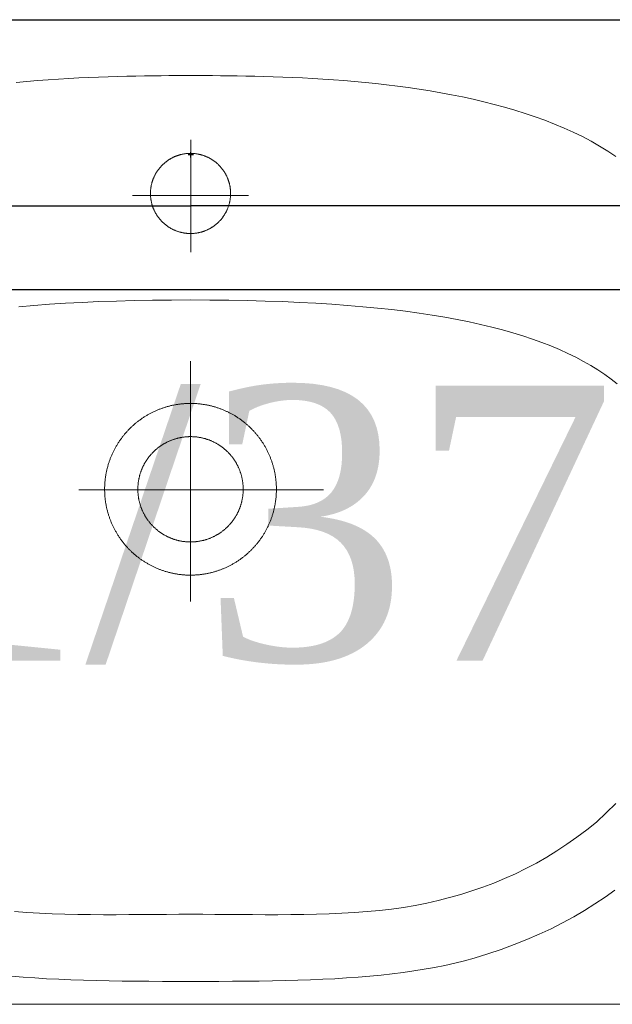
# Model space of a CAD drawing. Header units: centimetres. Extents: x 88729 to 133553, y -16225 to 14174.
# Tile 216 of 231: x 94018 to 94044, y -9079 to -9036. Entities that reach past the tile are written whole.
import ezdxf
from ezdxf.enums import TextEntityAlignment as Align

# ---------------------------------------------------------------- set-up
doc = ezdxf.new("R2010")
doc.units = ezdxf.units.CM
doc.layers.add('A-ARMATURA', color=252, linetype='Continuous', lineweight=5)
doc.layers.add('E_Istn_pozostaje', color=132, linetype='Continuous', lineweight=25)
for name, color, linetype in [('A-SCIANY', 252, 'Continuous'), ('A-SUFITY', 252, 'Continuous'), ('E_opisy siły', 5, 'Continuous'), ('E_PODKLAD', 7, 'Continuous'), ('E_siła', 5, 'Continuous'), ('R-MET-IWE', 252, 'Continuous')]:
    doc.layers.add(name, color=color, linetype=linetype)
doc.styles.add('old', font='BOOKOS.TTF')
doc.styles.get("Standard").update_dxf_attribs({"font": 'txt.shx'})

# ---------------------------------------------------------------- blocks, each defined once
blk = doc.blocks.new('RLX_F50_18W')
at = {"ltscale": 0.1}
for p, q in [((-5.9, -31.5), (-5.9, 31.5)), ((5.9, 31.5), (5.9, -31.5)), ((-2.224, 27.739), (-2.224, 0)), ((-2.224, -27.739), (-2.224, 0)), ((-0.118, 0), (0, 0)), ((0, -0.118), (0, 0.118)), ((0, 0), (0.118, 0))]:
    blk.add_line(p, q, dxfattribs=at)
at = {"ltscale": 0.1, "flags": 9}
blk.add_attdef('RLXLUM', (0, 0), '', height=0.1, dxfattribs=at)
blk = doc.blocks.new('E_opis siły')
at = {"layer": 'E_siła', "linetype": 'Continuous', "ltscale": 0.5, "style": 'old', "flags": 4}
blk.add_attdef('OBWÓD', (0, 0), '', height=12, dxfattribs=at)
blk = doc.blocks.new('A$C3A7D2EB8')
at = {"layer": 'A-ARMATURA'}
for p, q in [((1.75, 12.947), (1.75, 12.947)), ((2.3, 0.027), (2.3, 0.027)), ((3.75, 0.027), (3.75, 0.027))]:
    blk.add_line(p, q, dxfattribs=at)
for points in [[(-22.131, 20.535), (-0.008, 20.535), (22.115, 20.535)], [(7.811, -21.235), (7.31, -21.277), (6.8, -21.313), (6.282, -21.345), (5.754, -21.372), (5.219, -21.394), (4.674, -21.413), (4.12, -21.428), (3.558, -21.44), (2.986, -21.449), (2.406, -21.456), (1.816, -21.46), (1.217, -21.463), (0.609, -21.465), (-0.008, -21.465), (-0.008, -21.465), (-0.625, -21.465), (-1.233, -21.463), (-1.832, -21.46), (-2.421, -21.456), (-3.002, -21.449), (-3.573, -21.44), (-4.136, -21.428), (-4.689, -21.413), (-5.234, -21.394), (-5.77, -21.372), (-6.297, -21.345), (-6.816, -21.313), (-7.325, -21.277), (-7.827, -21.235), (-8.319, -21.188), (-8.804, -21.134), (-9.279, -21.075), (-9.747, -21.008), (-10.206, -20.934), (-10.657, -20.853), (-11.099, -20.764), (-11.534, -20.667), (-11.96, -20.561), (-12.379, -20.446), (-12.379, -20.446), (-12.982, -20.264), (-13.568, -20.068), (-14.137, -19.859), (-14.689, -19.639), (-15.225, -19.406), (-15.744, -19.162), (-16.246, -18.907), (-16.733, -18.641), (-17.203, -18.365), (-17.658, -18.08), (-18.097, -17.784), (-18.521, -17.48)], [(7.606, 17.795), (7.14, 17.839), (6.678, 17.878), (6.22, 17.913), (5.767, 17.944), (5.319, 17.971), (4.878, 17.994), (4.443, 18.015), (4.016, 18.032), (3.597, 18.047), (3.187, 18.059), (2.786, 18.068), (2.395, 18.076), (2.015, 18.082), (1.646, 18.086), (1.289, 18.089), (0.944, 18.091), (0.613, 18.092), (0.295, 18.093), (-0.008, 18.093), (-0.008, 18.093), (-0.311, 18.093), (-0.628, 18.092), (-0.96, 18.091), (-1.304, 18.089), (-1.661, 18.086), (-2.03, 18.082), (-2.411, 18.076), (-2.802, 18.068), (-3.203, 18.059), (-3.613, 18.047), (-4.032, 18.032), (-4.459, 18.015), (-4.894, 17.994), (-5.335, 17.971), (-5.783, 17.944), (-6.236, 17.913), (-6.694, 17.878), (-7.156, 17.839), (-7.622, 17.795), (-8.09, 17.747), (-8.562, 17.694), (-9.034, 17.636), (-9.508, 17.572), (-9.983, 17.503), (-10.457, 17.427), (-10.93, 17.346), (-11.402, 17.258), (-11.871, 17.164), (-12.338, 17.063), (-12.802, 16.954), (-13.261, 16.838), (-13.716, 16.715), (-14.165, 16.584), (-14.608, 16.445), (-15.045, 16.297), (-15.475, 16.141), (-15.896, 15.976), (-16.31, 15.802), (-16.714, 15.619), (-17.108, 15.427), (-17.491, 15.224), (-17.864, 15.012), (-18.225, 14.789), (-18.574, 14.556)], [(-18.576, -13.689), (-17.721, -14.505), (-17.299, -14.846), (-16.87, -15.17), (-16.436, -15.476), (-15.997, -15.766), (-15.551, -16.039), (-15.101, -16.295), (-14.644, -16.536), (-14.183, -16.762), (-13.716, -16.972), (-13.244, -17.168), (-12.767, -17.348), (-12.285, -17.515), (-11.799, -17.668), (-11.307, -17.807), (-10.811, -17.932), (-10.311, -18.045), (-9.806, -18.145), (-9.297, -18.233), (-8.776, -18.303), (-8.246, -18.362), (-7.708, -18.412), (-7.163, -18.452), (-6.612, -18.484), (-6.058, -18.508), (-5.5, -18.526), (-4.94, -18.539), (-4.379, -18.546), (-3.819, -18.55), (-3.26, -18.55), (-2.704, -18.548), (-2.152, -18.545), (-1.605, -18.541), (-1.065, -18.538), (-0.532, -18.535), (-0.008, -18.535), (0.516, -18.535), (1.049, -18.538), (1.589, -18.541), (2.136, -18.545), (2.688, -18.548), (3.244, -18.55), (3.803, -18.55), (4.363, -18.546), (4.924, -18.539), (5.484, -18.526), (6.042, -18.508), (6.597, -18.484), (7.147, -18.452), (7.692, -18.412)], [(-0.008, 10.387), (-0.008, 15.291)], [(-2.53, 12.856), (2.53, 12.856)], [(-0.008, 8.296), (-0.85, 8.293), (-1.672, 8.284), (-2.472, 8.269), (-3.252, 8.249), (-4.012, 8.223), (-4.752, 8.19), (-5.472, 8.152), (-6.173, 8.108), (-6.854, 8.058), (-7.517, 8.002), (-8.16, 7.941), (-8.785, 7.873), (-9.392, 7.799), (-9.981, 7.719), (-10.552, 7.633), (-11.106, 7.541), (-11.642, 7.443), (-12.162, 7.339), (-12.665, 7.229), (-13.151, 7.113), (-13.621, 6.991), (-14.075, 6.862), (-14.513, 6.728), (-14.935, 6.587), (-15.343, 6.44), (-15.735, 6.287), (-16.113, 6.128), (-16.476, 5.962), (-16.825, 5.79), (-17.16, 5.613), (-17.481, 5.428), (-17.789, 5.238), (-18.084, 5.041), (-18.365, 4.838), (-18.634, 4.629)], [(7.501, 8.002), (6.839, 8.058), (6.157, 8.108), (5.457, 8.152), (4.736, 8.19), (3.997, 8.223), (3.237, 8.249), (2.457, 8.269), (1.656, 8.284), (0.835, 8.293), (-0.008, 8.296)], [(0, -4.88), (0, 5.618)], [(4.88, 0), (-5.799, 0)]]:
    blk.add_lwpolyline(points, dxfattribs=at)
for points in [[(1.75, 12.945), (1.75, 12.968), (1.749, 12.991), (1.748, 13.014), (1.747, 13.037), (1.746, 13.059), (1.745, 13.082), (1.743, 13.105), (1.74, 13.128), (1.738, 13.151), (1.735, 13.173), (1.732, 13.196), (1.729, 13.219), (1.725, 13.241), (1.721, 13.264), (1.717, 13.286), (1.712, 13.309), (1.707, 13.331), (1.702, 13.354), (1.696, 13.376), (1.691, 13.398), (1.685, 13.42), (1.678, 13.442), (1.672, 13.464), (1.665, 13.486), (1.658, 13.508), (1.65, 13.529), (1.642, 13.551), (1.634, 13.572), (1.626, 13.594), (1.617, 13.615), (1.608, 13.636), (1.599, 13.657), (1.59, 13.678), (1.58, 13.699), (1.57, 13.719), (1.56, 13.74), (1.549, 13.76), (1.539, 13.78), (1.528, 13.8), (1.516, 13.82), (1.505, 13.84), (1.493, 13.86), (1.481, 13.879), (1.469, 13.898), (1.456, 13.917), (1.443, 13.936), (1.43, 13.955), (1.417, 13.974), (1.403, 13.992), (1.389, 14.011), (1.375, 14.029), (1.361, 14.047), (1.347, 14.064), (1.332, 14.082), (1.317, 14.099), (1.302, 14.116), (1.286, 14.133), (1.271, 14.15), (1.255, 14.167), (1.239, 14.183), (1.222, 14.199), (1.206, 14.215), (1.189, 14.231), (1.172, 14.246), (1.155, 14.261), (1.138, 14.276), (1.12, 14.291), (1.103, 14.306), (1.085, 14.32), (1.067, 14.334), (1.049, 14.348), (1.03, 14.362), (1.012, 14.375), (0.993, 14.388), (0.974, 14.401), (0.955, 14.413), (0.935, 14.426), (0.916, 14.438), (0.896, 14.45), (0.877, 14.461), (0.857, 14.473), (0.837, 14.484), (0.817, 14.495), (0.796, 14.505), (0.776, 14.516), (0.755, 14.526), (0.734, 14.535), (0.714, 14.545), (0.693, 14.554), (0.671, 14.563), (0.65, 14.572), (0.629, 14.58), (0.608, 14.588), (0.586, 14.596), (0.564, 14.603), (0.543, 14.611), (0.521, 14.618), (0.499, 14.624), (0.477, 14.631), (0.455, 14.637), (0.433, 14.643), (0.41, 14.648), (0.388, 14.653), (0.366, 14.658), (0.343, 14.663), (0.321, 14.667), (0.298, 14.671), (0.276, 14.675), (0.253, 14.679), (0.23, 14.682), (0.208, 14.685), (0.185, 14.687), (0.162, 14.689), (0.139, 14.691), (0.116, 14.693), (0.094, 14.694), (0.071, 14.696), (0.048, 14.696), (0.025, 14.697), (0.002, 14.697), (-0.021, 14.697), (-0.044, 14.696), (-0.067, 14.696), (-0.09, 14.695), (-0.112, 14.693), (-0.135, 14.692), (-0.158, 14.69), (-0.181, 14.688), (-0.204, 14.685), (-0.226, 14.682), (-0.249, 14.679), (-0.272, 14.676), (-0.294, 14.672), (-0.317, 14.668), (-0.339, 14.664), (-0.362, 14.659), (-0.384, 14.654), (-0.407, 14.649), (-0.429, 14.644), (-0.451, 14.638), (-0.473, 14.632), (-0.495, 14.625), (-0.517, 14.619), (-0.539, 14.612), (-0.561, 14.605), (-0.582, 14.597), (-0.604, 14.59), (-0.625, 14.581), (-0.647, 14.573), (-0.668, 14.565), (-0.689, 14.556), (-0.71, 14.547), (-0.731, 14.537), (-0.752, 14.527), (-0.772, 14.517), (-0.793, 14.507), (-0.813, 14.497), (-0.833, 14.486), (-0.853, 14.475), (-0.873, 14.464), (-0.893, 14.452), (-0.913, 14.44), (-0.932, 14.428), (-0.951, 14.416), (-0.971, 14.403), (-0.989, 14.39), (-1.008, 14.377), (-1.027, 14.364), (-1.045, 14.35), (-1.064, 14.337), (-1.082, 14.323), (-1.1, 14.308), (-1.117, 14.294), (-1.135, 14.279), (-1.152, 14.264), (-1.169, 14.249), (-1.186, 14.234), (-1.203, 14.218), (-1.22, 14.202), (-1.236, 14.186), (-1.252, 14.17), (-1.268, 14.153), (-1.284, 14.136), (-1.299, 14.12), (-1.314, 14.103), (-1.329, 14.085), (-1.344, 14.068), (-1.359, 14.05), (-1.373, 14.032), (-1.387, 14.014), (-1.401, 13.996), (-1.415, 13.977), (-1.428, 13.959), (-1.441, 13.94), (-1.454, 13.921), (-1.467, 13.902), (-1.479, 13.883), (-1.491, 13.863), (-1.503, 13.844), (-1.515, 13.824), (-1.526, 13.804), (-1.537, 13.784), (-1.548, 13.764), (-1.558, 13.743), (-1.569, 13.723), (-1.579, 13.702), (-1.588, 13.682), (-1.598, 13.661), (-1.607, 13.64), (-1.616, 13.619), (-1.625, 13.598), (-1.633, 13.576), (-1.641, 13.555), (-1.649, 13.533), (-1.656, 13.512), (-1.664, 13.49), (-1.671, 13.468), (-1.677, 13.446), (-1.684, 13.424), (-1.69, 13.402), (-1.696, 13.38), (-1.701, 13.358), (-1.706, 13.335), (-1.711, 13.313), (-1.716, 13.291), (-1.72, 13.268), (-1.724, 13.246), (-1.728, 13.223), (-1.732, 13.2), (-1.735, 13.178), (-1.738, 13.155), (-1.74, 13.132), (-1.742, 13.109), (-1.744, 13.087), (-1.746, 13.064), (-1.748, 13.041), (-1.749, 13.018), (-1.749, 12.995), (-1.75, 12.972), (-1.75, 12.949), (-1.75, 12.926), (-1.75, 12.903), (-1.749, 12.881), (-1.748, 12.858), (-1.746, 12.835), (-1.745, 12.812), (-1.743, 12.789), (-1.741, 12.766), (-1.738, 12.744), (-1.735, 12.721), (-1.732, 12.698), (-1.729, 12.676), (-1.725, 12.653), (-1.721, 12.63), (-1.717, 12.608), (-1.712, 12.585), (-1.707, 12.563), (-1.702, 12.541), (-1.697, 12.519), (-1.691, 12.496), (-1.685, 12.474), (-1.679, 12.452), (-1.672, 12.43), (-1.665, 12.408), (-1.658, 12.387), (-1.65, 12.365), (-1.643, 12.344), (-1.635, 12.322), (-1.626, 12.301), (-1.618, 12.28), (-1.609, 12.258), (-1.6, 12.237), (-1.59, 12.216), (-1.581, 12.196), (-1.571, 12.175), (-1.56, 12.155), (-1.55, 12.134), (-1.539, 12.114), (-1.528, 12.094), (-1.517, 12.074), (-1.505, 12.054), (-1.493, 12.035), (-1.481, 12.015), (-1.469, 11.996), (-1.456, 11.977), (-1.444, 11.958), (-1.43, 11.939), (-1.417, 11.92), (-1.404, 11.902), (-1.39, 11.884), (-1.376, 11.866), (-1.361, 11.848), (-1.347, 11.83), (-1.332, 11.812), (-1.317, 11.795), (-1.302, 11.778), (-1.287, 11.761), (-1.271, 11.744), (-1.255, 11.728), (-1.239, 11.711), (-1.223, 11.695), (-1.206, 11.679), (-1.19, 11.664), (-1.173, 11.648), (-1.156, 11.633), (-1.138, 11.618), (-1.121, 11.603), (-1.103, 11.589), (-1.085, 11.574), (-1.067, 11.56), (-1.049, 11.546), (-1.031, 11.533), (-1.012, 11.519), (-0.993, 11.506), (-0.974, 11.493), (-0.955, 11.481), (-0.936, 11.468), (-0.916, 11.456), (-0.897, 11.444), (-0.877, 11.433), (-0.857, 11.421), (-0.837, 11.41), (-0.817, 11.4), (-0.797, 11.389), (-0.776, 11.379), (-0.756, 11.369), (-0.735, 11.359), (-0.714, 11.349), (-0.693, 11.34), (-0.672, 11.331), (-0.651, 11.323), (-0.629, 11.314), (-0.608, 11.306), (-0.586, 11.298), (-0.565, 11.291), (-0.543, 11.284), (-0.521, 11.277), (-0.499, 11.27), (-0.477, 11.263), (-0.455, 11.257), (-0.433, 11.252), (-0.411, 11.246), (-0.389, 11.241), (-0.366, 11.236), (-0.344, 11.231), (-0.321, 11.227), (-0.299, 11.223), (-0.276, 11.219), (-0.254, 11.216), (-0.231, 11.212), (-0.208, 11.21), (-0.185, 11.207), (-0.163, 11.205), (-0.14, 11.203), (-0.117, 11.201), (-0.094, 11.2), (-0.071, 11.199), (-0.048, 11.198), (-0.025, 11.197), (-0.002, 11.197), (0.02, 11.197), (0.043, 11.198), (0.066, 11.198), (0.089, 11.199), (0.112, 11.201), (0.135, 11.202), (0.158, 11.204), (0.18, 11.206), (0.203, 11.209), (0.226, 11.212), (0.249, 11.215), (0.271, 11.218), (0.294, 11.222), (0.316, 11.226), (0.339, 11.23), (0.361, 11.235), (0.384, 11.24), (0.406, 11.245), (0.428, 11.25), (0.45, 11.256), (0.473, 11.262), (0.495, 11.269), (0.517, 11.275), (0.538, 11.282), (0.56, 11.289), (0.582, 11.297), (0.603, 11.305), (0.625, 11.313), (0.646, 11.321), (0.667, 11.329), (0.688, 11.338), (0.709, 11.348), (0.73, 11.357), (0.751, 11.367), (0.772, 11.377), (0.792, 11.387), (0.813, 11.397), (0.833, 11.408), (0.853, 11.419), (0.873, 11.43), (0.893, 11.442), (0.912, 11.454), (0.932, 11.466), (0.951, 11.478), (0.97, 11.491), (0.989, 11.504), (1.008, 11.517), (1.027, 11.53), (1.045, 11.544), (1.063, 11.557), (1.081, 11.571), (1.099, 11.586), (1.117, 11.6), (1.135, 11.615), (1.152, 11.63), (1.169, 11.645), (1.186, 11.66), (1.203, 11.676), (1.219, 11.692), (1.236, 11.708), (1.252, 11.724), (1.268, 11.741), (1.283, 11.757), (1.299, 11.774), (1.314, 11.792), (1.329, 11.809), (1.344, 11.826), (1.358, 11.844), (1.373, 11.862), (1.387, 11.88), (1.401, 11.898), (1.414, 11.917), (1.428, 11.935), (1.441, 11.954), (1.454, 11.973), (1.466, 11.992), (1.479, 12.011), (1.491, 12.031), (1.503, 12.05), (1.514, 12.07), (1.525, 12.09), (1.537, 12.11), (1.547, 12.13), (1.558, 12.15), (1.568, 12.171), (1.578, 12.192), (1.588, 12.212), (1.597, 12.233), (1.607, 12.254), (1.616, 12.275), (1.624, 12.296), (1.633, 12.318), (1.641, 12.339), (1.649, 12.361), (1.656, 12.382), (1.663, 12.404), (1.67, 12.426), (1.677, 12.448), (1.683, 12.47), (1.689, 12.492), (1.695, 12.514), (1.701, 12.536), (1.706, 12.559), (1.711, 12.581), (1.716, 12.603), (1.72, 12.626), (1.724, 12.648), (1.728, 12.671), (1.731, 12.694), (1.734, 12.716), (1.737, 12.739), (1.74, 12.762), (1.742, 12.785), (1.744, 12.807), (1.746, 12.83), (1.747, 12.853), (1.748, 12.876), (1.749, 12.899), (1.75, 12.922), (1.75, 12.945)], [(3.75, 0.023), (3.75, 0.056), (3.749, 0.09), (3.749, 0.123), (3.748, 0.157), (3.746, 0.19), (3.745, 0.224), (3.743, 0.258), (3.741, 0.291), (3.738, 0.324), (3.735, 0.358), (3.732, 0.391), (3.729, 0.425), (3.725, 0.458), (3.721, 0.491), (3.717, 0.525), (3.712, 0.558), (3.707, 0.591), (3.702, 0.624), (3.697, 0.657), (3.691, 0.69), (3.685, 0.723), (3.678, 0.756), (3.672, 0.789), (3.665, 0.822), (3.657, 0.855), (3.65, 0.888), (3.642, 0.92), (3.634, 0.953), (3.626, 0.985), (3.617, 1.018), (3.608, 1.05), (3.598, 1.082), (3.589, 1.114), (3.579, 1.147), (3.569, 1.179), (3.558, 1.21), (3.548, 1.242), (3.537, 1.274), (3.525, 1.306), (3.514, 1.337), (3.502, 1.368), (3.49, 1.4), (3.477, 1.431), (3.465, 1.462), (3.452, 1.493), (3.438, 1.524), (3.425, 1.554), (3.411, 1.585), (3.397, 1.616), (3.383, 1.646), (3.368, 1.676), (3.353, 1.706), (3.338, 1.736), (3.323, 1.766), (3.307, 1.796), (3.291, 1.825), (3.275, 1.854), (3.258, 1.884), (3.241, 1.913), (3.224, 1.942), (3.207, 1.97), (3.19, 1.999), (3.172, 2.028), (3.154, 2.056), (3.136, 2.084), (3.117, 2.112), (3.098, 2.14), (3.079, 2.167), (3.06, 2.195), (3.04, 2.222), (3.021, 2.249), (3.001, 2.276), (2.98, 2.303), (2.96, 2.33), (2.939, 2.356), (2.918, 2.382), (2.897, 2.408), (2.876, 2.434), (2.854, 2.46), (2.832, 2.485), (2.81, 2.51), (2.788, 2.536), (2.765, 2.56), (2.742, 2.585), (2.719, 2.609), (2.696, 2.634), (2.673, 2.658), (2.649, 2.682), (2.625, 2.705), (2.601, 2.729), (2.577, 2.752), (2.552, 2.775), (2.528, 2.797), (2.503, 2.82), (2.478, 2.842), (2.452, 2.864), (2.427, 2.886), (2.401, 2.908), (2.375, 2.929), (2.349, 2.95), (2.323, 2.971), (2.296, 2.992), (2.27, 3.012), (2.243, 3.032), (2.216, 3.052), (2.189, 3.072), (2.161, 3.092), (2.134, 3.111), (2.106, 3.13), (2.078, 3.148), (2.05, 3.167), (2.022, 3.185), (1.994, 3.203), (1.965, 3.221), (1.937, 3.238), (1.908, 3.256), (1.879, 3.272), (1.85, 3.289), (1.821, 3.306), (1.791, 3.322), (1.762, 3.338), (1.732, 3.353), (1.702, 3.369), (1.672, 3.384), (1.642, 3.399), (1.612, 3.413), (1.581, 3.427), (1.551, 3.441), (1.52, 3.455), (1.489, 3.469), (1.459, 3.482), (1.428, 3.495), (1.397, 3.507), (1.365, 3.52), (1.334, 3.532), (1.303, 3.544), (1.271, 3.555), (1.239, 3.566), (1.208, 3.577), (1.176, 3.588), (1.144, 3.598), (1.112, 3.608), (1.08, 3.618), (1.048, 3.628), (1.015, 3.637), (0.983, 3.646), (0.951, 3.655), (0.918, 3.663), (0.886, 3.671), (0.853, 3.679), (0.82, 3.686), (0.787, 3.694), (0.755, 3.7), (0.722, 3.707), (0.689, 3.713), (0.656, 3.719), (0.623, 3.725), (0.59, 3.731), (0.556, 3.736), (0.523, 3.74), (0.49, 3.745), (0.457, 3.749), (0.423, 3.753), (0.39, 3.757), (0.357, 3.76), (0.323, 3.763), (0.29, 3.766), (0.256, 3.768), (0.223, 3.771), (0.189, 3.772), (0.156, 3.774), (0.122, 3.775), (0.089, 3.776), (0.055, 3.777), (0.021, 3.777), (-0.012, 3.777), (-0.046, 3.777), (-0.079, 3.776), (-0.113, 3.775), (-0.146, 3.774), (-0.18, 3.773), (-0.213, 3.771), (-0.247, 3.769), (-0.28, 3.767), (-0.314, 3.764), (-0.347, 3.761), (-0.381, 3.758), (-0.414, 3.754), (-0.447, 3.75), (-0.481, 3.746), (-0.514, 3.742), (-0.547, 3.737), (-0.58, 3.732), (-0.614, 3.727), (-0.647, 3.721), (-0.68, 3.715), (-0.713, 3.709), (-0.746, 3.702), (-0.778, 3.695), (-0.811, 3.688), (-0.844, 3.681), (-0.877, 3.673), (-0.909, 3.665), (-0.942, 3.657), (-0.974, 3.648), (-1.007, 3.64), (-1.039, 3.63), (-1.071, 3.621), (-1.103, 3.611), (-1.135, 3.601), (-1.167, 3.591), (-1.199, 3.58), (-1.231, 3.569), (-1.262, 3.558), (-1.294, 3.547), (-1.325, 3.535), (-1.357, 3.523), (-1.388, 3.511), (-1.419, 3.498), (-1.45, 3.485), (-1.481, 3.472), (-1.512, 3.459), (-1.542, 3.445), (-1.573, 3.431), (-1.603, 3.417), (-1.634, 3.403), (-1.664, 3.388), (-1.694, 3.373), (-1.724, 3.358), (-1.753, 3.342), (-1.783, 3.326), (-1.812, 3.31), (-1.842, 3.294), (-1.871, 3.277), (-1.9, 3.26), (-1.929, 3.243), (-1.958, 3.226), (-1.986, 3.208), (-2.014, 3.19), (-2.043, 3.172), (-2.071, 3.154), (-2.099, 3.135), (-2.126, 3.116), (-2.154, 3.097), (-2.181, 3.077), (-2.209, 3.058), (-2.236, 3.038), (-2.262, 3.018), (-2.289, 2.997), (-2.316, 2.977), (-2.342, 2.956), (-2.368, 2.935), (-2.394, 2.914), (-2.42, 2.892), (-2.445, 2.87), (-2.471, 2.848), (-2.496, 2.826), (-2.521, 2.804), (-2.545, 2.781), (-2.57, 2.758), (-2.594, 2.735), (-2.618, 2.712), (-2.642, 2.688), (-2.666, 2.664), (-2.69, 2.64), (-2.713, 2.616), (-2.736, 2.592), (-2.759, 2.567), (-2.781, 2.542), (-2.804, 2.517), (-2.826, 2.492), (-2.848, 2.467), (-2.87, 2.441), (-2.891, 2.415), (-2.912, 2.389), (-2.933, 2.363), (-2.954, 2.337), (-2.975, 2.31), (-2.995, 2.284), (-3.015, 2.257), (-3.035, 2.23), (-3.055, 2.202), (-3.074, 2.175), (-3.093, 2.147), (-3.112, 2.12), (-3.13, 2.092), (-3.149, 2.064), (-3.167, 2.035), (-3.185, 2.007), (-3.202, 1.978), (-3.22, 1.95), (-3.237, 1.921), (-3.254, 1.892), (-3.27, 1.863), (-3.286, 1.833), (-3.302, 1.804), (-3.318, 1.774), (-3.334, 1.744), (-3.349, 1.714), (-3.364, 1.684), (-3.379, 1.654), (-3.393, 1.624), (-3.407, 1.593), (-3.421, 1.563), (-3.435, 1.532), (-3.448, 1.501), (-3.461, 1.47), (-3.474, 1.439), (-3.486, 1.408), (-3.499, 1.377), (-3.511, 1.346), (-3.522, 1.314), (-3.534, 1.283), (-3.545, 1.251), (-3.555, 1.219), (-3.566, 1.187), (-3.576, 1.155), (-3.586, 1.123), (-3.596, 1.091), (-3.605, 1.059), (-3.614, 1.027), (-3.623, 0.994), (-3.632, 0.962), (-3.64, 0.929), (-3.648, 0.897), (-3.655, 0.864), (-3.663, 0.831), (-3.67, 0.798), (-3.677, 0.766), (-3.683, 0.733), (-3.689, 0.7), (-3.695, 0.667), (-3.701, 0.633), (-3.706, 0.6), (-3.711, 0.567), (-3.716, 0.534), (-3.72, 0.501), (-3.724, 0.467), (-3.728, 0.434), (-3.731, 0.401), (-3.735, 0.367), (-3.737, 0.334), (-3.74, 0.3), (-3.742, 0.267), (-3.744, 0.233), (-3.746, 0.2), (-3.747, 0.166), (-3.748, 0.133), (-3.749, 0.099), (-3.75, 0.066), (-3.75, 0.032), (-3.75, -0.002), (-3.749, -0.035), (-3.749, -0.069), (-3.748, -0.102), (-3.746, -0.136), (-3.745, -0.169), (-3.743, -0.203), (-3.741, -0.236), (-3.738, -0.27), (-3.735, -0.303), (-3.732, -0.337), (-3.729, -0.37), (-3.725, -0.403), (-3.721, -0.437), (-3.717, -0.47), (-3.712, -0.503), (-3.707, -0.536), (-3.702, -0.57), (-3.697, -0.603), (-3.691, -0.636), (-3.685, -0.669), (-3.678, -0.702), (-3.672, -0.735), (-3.665, -0.767), (-3.658, -0.8), (-3.65, -0.833), (-3.642, -0.866), (-3.634, -0.898), (-3.626, -0.931), (-3.617, -0.963), (-3.608, -0.995), (-3.599, -1.028), (-3.589, -1.06), (-3.579, -1.092), (-3.569, -1.124), (-3.559, -1.156), (-3.548, -1.188), (-3.537, -1.219), (-3.525, -1.251), (-3.514, -1.282), (-3.502, -1.314), (-3.49, -1.345), (-3.477, -1.376), (-3.465, -1.407), (-3.452, -1.438), (-3.439, -1.469), (-3.425, -1.5), (-3.411, -1.53), (-3.397, -1.561), (-3.383, -1.591), (-3.368, -1.621), (-3.353, -1.652), (-3.338, -1.681), (-3.323, -1.711), (-3.307, -1.741), (-3.291, -1.77), (-3.275, -1.8), (-3.258, -1.829), (-3.242, -1.858), (-3.225, -1.887), (-3.207, -1.916), (-3.19, -1.945), (-3.172, -1.973), (-3.154, -2.001), (-3.136, -2.029), (-3.117, -2.057), (-3.098, -2.085), (-3.079, -2.113), (-3.06, -2.14), (-3.041, -2.168), (-3.021, -2.195), (-3.001, -2.222), (-2.981, -2.248), (-2.96, -2.275), (-2.939, -2.301), (-2.918, -2.328), (-2.897, -2.354), (-2.876, -2.38), (-2.854, -2.405), (-2.832, -2.431), (-2.81, -2.456), (-2.788, -2.481), (-2.765, -2.506), (-2.742, -2.53), (-2.719, -2.555), (-2.696, -2.579), (-2.673, -2.603), (-2.649, -2.627), (-2.625, -2.651), (-2.601, -2.674), (-2.577, -2.697), (-2.552, -2.72), (-2.528, -2.743), (-2.503, -2.765), (-2.478, -2.788), (-2.452, -2.81), (-2.427, -2.832), (-2.401, -2.853), (-2.375, -2.874), (-2.349, -2.896), (-2.323, -2.917), (-2.297, -2.937), (-2.27, -2.958), (-2.243, -2.978), (-2.216, -2.998), (-2.189, -3.018), (-2.162, -3.037), (-2.134, -3.056), (-2.107, -3.075), (-2.079, -3.094), (-2.051, -3.112), (-2.023, -3.131), (-1.994, -3.149), (-1.966, -3.166), (-1.937, -3.184), (-1.908, -3.201), (-1.879, -3.218), (-1.85, -3.235), (-1.821, -3.251), (-1.791, -3.267), (-1.762, -3.283), (-1.732, -3.299), (-1.702, -3.314), (-1.672, -3.329), (-1.642, -3.344), (-1.612, -3.359), (-1.582, -3.373), (-1.551, -3.387), (-1.521, -3.401), (-1.49, -3.414), (-1.459, -3.427), (-1.428, -3.44), (-1.397, -3.453), (-1.366, -3.465), (-1.334, -3.477), (-1.303, -3.489), (-1.271, -3.501), (-1.24, -3.512), (-1.208, -3.523), (-1.176, -3.534), (-1.144, -3.544), (-1.112, -3.554), (-1.08, -3.564), (-1.048, -3.573), (-1.016, -3.583), (-0.983, -3.592), (-0.951, -3.6), (-0.919, -3.609), (-0.886, -3.617), (-0.853, -3.624), (-0.821, -3.632), (-0.788, -3.639), (-0.755, -3.646), (-0.722, -3.653), (-0.689, -3.659), (-0.656, -3.665), (-0.623, -3.671), (-0.59, -3.676), (-0.557, -3.681), (-0.523, -3.686), (-0.49, -3.691), (-0.457, -3.695), (-0.424, -3.699), (-0.39, -3.702), (-0.357, -3.706), (-0.323, -3.709), (-0.29, -3.712), (-0.256, -3.714), (-0.223, -3.716), (-0.189, -3.718), (-0.156, -3.72), (-0.122, -3.721), (-0.089, -3.722), (-0.055, -3.722), (-0.022, -3.723), (0.012, -3.723), (0.045, -3.723), (0.079, -3.722), (0.112, -3.721), (0.146, -3.72), (0.18, -3.719), (0.213, -3.717), (0.247, -3.715), (0.28, -3.712), (0.314, -3.71), (0.347, -3.707), (0.38, -3.703), (0.414, -3.7), (0.447, -3.696), (0.48, -3.692), (0.514, -3.687), (0.547, -3.683), (0.58, -3.678), (0.613, -3.672), (0.646, -3.667), (0.679, -3.661), (0.712, -3.655), (0.745, -3.648), (0.778, -3.641), (0.811, -3.634), (0.844, -3.627), (0.876, -3.619), (0.909, -3.611), (0.941, -3.603), (0.974, -3.594), (1.006, -3.585), (1.039, -3.576), (1.071, -3.567), (1.103, -3.557), (1.135, -3.547), (1.167, -3.537), (1.199, -3.526), (1.23, -3.515), (1.262, -3.504), (1.294, -3.493), (1.325, -3.481), (1.356, -3.469), (1.388, -3.457), (1.419, -3.444), (1.45, -3.431), (1.481, -3.418), (1.511, -3.405), (1.542, -3.391), (1.573, -3.377), (1.603, -3.363), (1.633, -3.348), (1.663, -3.334), (1.693, -3.319), (1.723, -3.303), (1.753, -3.288), (1.783, -3.272), (1.812, -3.256), (1.841, -3.24), (1.871, -3.223), (1.9, -3.206), (1.928, -3.189), (1.957, -3.172), (1.986, -3.154), (2.014, -3.136), (2.042, -3.118), (2.07, -3.099), (2.098, -3.081), (2.126, -3.062), (2.154, -3.043), (2.181, -3.023), (2.208, -3.004), (2.235, -2.984), (2.262, -2.964), (2.289, -2.943), (2.315, -2.923), (2.342, -2.902), (2.368, -2.881), (2.394, -2.859), (2.419, -2.838), (2.445, -2.816), (2.47, -2.794), (2.495, -2.772), (2.52, -2.75), (2.545, -2.727), (2.57, -2.704), (2.594, -2.681), (2.618, -2.658), (2.642, -2.634), (2.666, -2.61), (2.689, -2.586), (2.713, -2.562), (2.736, -2.538), (2.759, -2.513), (2.781, -2.488), (2.804, -2.463), (2.826, -2.438), (2.848, -2.413), (2.869, -2.387), (2.891, -2.361), (2.912, -2.335), (2.933, -2.309), (2.954, -2.283), (2.975, -2.256), (2.995, -2.23), (3.015, -2.203), (3.035, -2.176), (3.054, -2.148), (3.074, -2.121), (3.093, -2.093), (3.112, -2.066), (3.13, -2.038), (3.149, -2.01), (3.167, -1.981), (3.185, -1.953), (3.202, -1.924), (3.22, -1.896), (3.237, -1.867), (3.253, -1.838), (3.27, -1.808), (3.286, -1.779), (3.302, -1.75), (3.318, -1.72), (3.334, -1.69), (3.349, -1.66), (3.364, -1.63), (3.379, -1.6), (3.393, -1.57), (3.407, -1.539), (3.421, -1.509), (3.435, -1.478), (3.448, -1.447), (3.461, -1.416), (3.474, -1.385), (3.486, -1.354), (3.498, -1.323), (3.51, -1.292), (3.522, -1.26), (3.533, -1.229), (3.545, -1.197), (3.555, -1.165), (3.566, -1.133), (3.576, -1.101), (3.586, -1.069), (3.596, -1.037), (3.605, -1.005), (3.614, -0.973), (3.623, -0.94), (3.632, -0.908), (3.64, -0.875), (3.648, -0.843), (3.655, -0.81), (3.663, -0.777), (3.67, -0.744), (3.677, -0.712), (3.683, -0.679), (3.689, -0.646), (3.695, -0.613), (3.701, -0.579), (3.706, -0.546), (3.711, -0.513), (3.716, -0.48), (3.72, -0.447), (3.724, -0.413), (3.728, -0.38), (3.731, -0.347), (3.735, -0.313), (3.737, -0.28), (3.74, -0.246), (3.742, -0.213), (3.744, -0.179), (3.746, -0.146), (3.747, -0.112), (3.748, -0.079), (3.749, -0.045), (3.75, -0.012), (3.75, 0.022)], [(2.3, 0.024), (2.3, 0.051), (2.299, 0.077), (2.299, 0.103), (2.297, 0.13), (2.296, 0.156), (2.295, 0.182), (2.293, 0.208), (2.29, 0.234), (2.288, 0.26), (2.285, 0.287), (2.282, 0.313), (2.279, 0.339), (2.275, 0.365), (2.271, 0.391), (2.267, 0.417), (2.262, 0.443), (2.257, 0.468), (2.252, 0.494), (2.246, 0.52), (2.241, 0.545), (2.235, 0.571), (2.228, 0.596), (2.222, 0.622), (2.215, 0.647), (2.207, 0.673), (2.2, 0.698), (2.192, 0.723), (2.184, 0.748), (2.176, 0.773), (2.167, 0.797), (2.158, 0.822), (2.149, 0.847), (2.139, 0.871), (2.13, 0.896), (2.119, 0.92), (2.109, 0.944), (2.099, 0.968), (2.088, 0.992), (2.076, 1.016), (2.065, 1.039), (2.053, 1.063), (2.041, 1.086), (2.029, 1.11), (2.017, 1.133), (2.004, 1.156), (1.991, 1.179), (1.978, 1.201), (1.964, 1.224), (1.95, 1.246), (1.936, 1.268), (1.922, 1.29), (1.907, 1.312), (1.892, 1.334), (1.877, 1.355), (1.862, 1.377), (1.847, 1.398), (1.831, 1.419), (1.815, 1.44), (1.799, 1.46), (1.782, 1.481), (1.765, 1.501), (1.748, 1.521), (1.731, 1.541), (1.714, 1.561), (1.696, 1.58), (1.678, 1.6), (1.66, 1.619), (1.642, 1.637), (1.623, 1.656), (1.605, 1.675), (1.586, 1.693), (1.567, 1.711), (1.547, 1.729), (1.528, 1.746), (1.508, 1.764), (1.488, 1.781), (1.468, 1.798), (1.448, 1.814), (1.427, 1.831), (1.406, 1.847), (1.386, 1.863), (1.365, 1.878), (1.343, 1.894), (1.322, 1.909), (1.3, 1.924), (1.279, 1.939), (1.257, 1.953), (1.235, 1.968), (1.212, 1.982), (1.19, 1.995), (1.167, 2.009), (1.145, 2.022), (1.122, 2.035), (1.099, 2.048), (1.076, 2.06), (1.052, 2.072), (1.029, 2.084), (1.005, 2.096), (0.982, 2.107), (0.958, 2.118), (0.934, 2.129), (0.91, 2.139), (0.886, 2.15), (0.861, 2.16), (0.837, 2.169), (0.812, 2.179), (0.788, 2.188), (0.763, 2.197), (0.738, 2.205), (0.713, 2.214), (0.688, 2.222), (0.663, 2.229), (0.638, 2.237), (0.613, 2.244), (0.587, 2.251), (0.562, 2.257), (0.536, 2.264), (0.511, 2.27), (0.485, 2.275), (0.459, 2.281), (0.434, 2.286), (0.408, 2.291), (0.382, 2.295), (0.356, 2.299), (0.33, 2.303), (0.304, 2.307), (0.278, 2.31), (0.252, 2.313), (0.226, 2.316), (0.199, 2.318), (0.173, 2.321), (0.147, 2.322), (0.121, 2.324), (0.095, 2.325), (0.068, 2.326), (0.042, 2.327), (0.016, 2.327), (-0.01, 2.327), (-0.037, 2.327), (-0.063, 2.326), (-0.089, 2.325), (-0.116, 2.324), (-0.142, 2.323), (-0.168, 2.321), (-0.194, 2.319), (-0.22, 2.317), (-0.246, 2.314), (-0.273, 2.311), (-0.299, 2.308), (-0.325, 2.304), (-0.351, 2.3), (-0.377, 2.296), (-0.402, 2.292), (-0.428, 2.287), (-0.454, 2.282), (-0.48, 2.277), (-0.506, 2.271), (-0.531, 2.265), (-0.557, 2.259), (-0.582, 2.252), (-0.607, 2.245), (-0.633, 2.238), (-0.658, 2.231), (-0.683, 2.223), (-0.708, 2.215), (-0.733, 2.207), (-0.758, 2.199), (-0.783, 2.19), (-0.807, 2.181), (-0.832, 2.171), (-0.856, 2.162), (-0.881, 2.152), (-0.905, 2.142), (-0.929, 2.131), (-0.953, 2.12), (-0.977, 2.109), (-1.001, 2.098), (-1.024, 2.087), (-1.048, 2.075), (-1.071, 2.063), (-1.094, 2.05), (-1.117, 2.038), (-1.14, 2.025), (-1.163, 2.012), (-1.185, 1.998), (-1.208, 1.985), (-1.23, 1.971), (-1.252, 1.956), (-1.274, 1.942), (-1.296, 1.927), (-1.318, 1.912), (-1.339, 1.897), (-1.36, 1.882), (-1.381, 1.866), (-1.402, 1.85), (-1.423, 1.834), (-1.444, 1.818), (-1.464, 1.801), (-1.484, 1.784), (-1.504, 1.767), (-1.524, 1.75), (-1.543, 1.732), (-1.563, 1.715), (-1.582, 1.697), (-1.601, 1.679), (-1.62, 1.66), (-1.638, 1.642), (-1.657, 1.623), (-1.675, 1.604), (-1.693, 1.584), (-1.71, 1.565), (-1.728, 1.545), (-1.745, 1.526), (-1.762, 1.506), (-1.779, 1.485), (-1.795, 1.465), (-1.812, 1.444), (-1.828, 1.423), (-1.844, 1.403), (-1.859, 1.381), (-1.874, 1.36), (-1.89, 1.339), (-1.904, 1.317), (-1.919, 1.295), (-1.933, 1.273), (-1.948, 1.251), (-1.961, 1.229), (-1.975, 1.206), (-1.988, 1.183), (-2.001, 1.161), (-2.014, 1.138), (-2.027, 1.115), (-2.039, 1.091), (-2.051, 1.068), (-2.063, 1.045), (-2.074, 1.021), (-2.086, 0.997), (-2.096, 0.973), (-2.107, 0.949), (-2.118, 0.925), (-2.128, 0.901), (-2.138, 0.877), (-2.147, 0.852), (-2.156, 0.827), (-2.165, 0.803), (-2.174, 0.778), (-2.183, 0.753), (-2.191, 0.728), (-2.199, 0.703), (-2.206, 0.678), (-2.213, 0.653), (-2.22, 0.627), (-2.227, 0.602), (-2.234, 0.576), (-2.24, 0.551), (-2.245, 0.525), (-2.251, 0.5), (-2.256, 0.474), (-2.261, 0.448), (-2.266, 0.422), (-2.27, 0.396), (-2.274, 0.37), (-2.278, 0.344), (-2.282, 0.318), (-2.285, 0.292), (-2.288, 0.266), (-2.29, 0.24), (-2.293, 0.214), (-2.294, 0.188), (-2.296, 0.161), (-2.298, 0.135), (-2.299, 0.109), (-2.299, 0.083), (-2.3, 0.056), (-2.3, 0.03), (-2.3, 0.004), (-2.3, -0.022), (-2.299, -0.049), (-2.298, -0.075), (-2.297, -0.101), (-2.295, -0.127), (-2.293, -0.154), (-2.291, -0.18), (-2.288, -0.206), (-2.285, -0.232), (-2.282, -0.258), (-2.279, -0.284), (-2.275, -0.31), (-2.271, -0.336), (-2.267, -0.362), (-2.262, -0.388), (-2.257, -0.414), (-2.252, -0.44), (-2.247, -0.465), (-2.241, -0.491), (-2.235, -0.516), (-2.229, -0.542), (-2.222, -0.567), (-2.215, -0.593), (-2.208, -0.618), (-2.2, -0.643), (-2.192, -0.668), (-2.184, -0.693), (-2.176, -0.718), (-2.167, -0.743), (-2.158, -0.768), (-2.149, -0.792), (-2.14, -0.817), (-2.13, -0.841), (-2.12, -0.865), (-2.11, -0.89), (-2.099, -0.914), (-2.088, -0.938), (-2.077, -0.961), (-2.065, -0.985), (-2.054, -1.008), (-2.042, -1.032), (-2.03, -1.055), (-2.017, -1.078), (-2.004, -1.101), (-1.991, -1.124), (-1.978, -1.147), (-1.964, -1.169), (-1.951, -1.192), (-1.937, -1.214), (-1.922, -1.236), (-1.908, -1.258), (-1.893, -1.279), (-1.878, -1.301), (-1.863, -1.322), (-1.847, -1.343), (-1.831, -1.364), (-1.815, -1.385), (-1.799, -1.406), (-1.783, -1.426), (-1.766, -1.447), (-1.749, -1.467), (-1.732, -1.487), (-1.714, -1.506), (-1.697, -1.526), (-1.679, -1.545), (-1.661, -1.564), (-1.642, -1.583), (-1.624, -1.602), (-1.605, -1.62), (-1.586, -1.638), (-1.567, -1.656), (-1.548, -1.674), (-1.528, -1.692), (-1.509, -1.709), (-1.489, -1.726), (-1.468, -1.743), (-1.448, -1.76), (-1.428, -1.776), (-1.407, -1.792), (-1.386, -1.808), (-1.365, -1.824), (-1.344, -1.839), (-1.322, -1.855), (-1.301, -1.87), (-1.279, -1.884), (-1.257, -1.899), (-1.235, -1.913), (-1.213, -1.927), (-1.19, -1.941), (-1.168, -1.954), (-1.145, -1.968), (-1.122, -1.98), (-1.099, -1.993), (-1.076, -2.006), (-1.053, -2.018), (-1.029, -2.03), (-1.006, -2.041), (-0.982, -2.053), (-0.958, -2.064), (-0.934, -2.074), (-0.91, -2.085), (-0.886, -2.095), (-0.862, -2.105), (-0.837, -2.115), (-0.813, -2.124), (-0.788, -2.134), (-0.764, -2.142), (-0.739, -2.151), (-0.714, -2.159), (-0.689, -2.167), (-0.664, -2.175), (-0.638, -2.182), (-0.613, -2.19), (-0.588, -2.196), (-0.562, -2.203), (-0.537, -2.209), (-0.511, -2.215), (-0.486, -2.221), (-0.46, -2.226), (-0.434, -2.231), (-0.408, -2.236), (-0.382, -2.241), (-0.356, -2.245), (-0.33, -2.249), (-0.304, -2.253), (-0.278, -2.256), (-0.252, -2.259), (-0.226, -2.262), (-0.2, -2.264), (-0.174, -2.266), (-0.148, -2.268), (-0.121, -2.27), (-0.095, -2.271), (-0.069, -2.272), (-0.043, -2.272), (-0.016, -2.273), (0.01, -2.273), (0.036, -2.273), (0.062, -2.272), (0.089, -2.271), (0.115, -2.27), (0.141, -2.268), (0.167, -2.267), (0.194, -2.265), (0.22, -2.262), (0.246, -2.26), (0.272, -2.257), (0.298, -2.253), (0.324, -2.25), (0.35, -2.246), (0.376, -2.242), (0.402, -2.237), (0.428, -2.233), (0.454, -2.228), (0.479, -2.222), (0.505, -2.217), (0.531, -2.211), (0.556, -2.204), (0.582, -2.198), (0.607, -2.191), (0.632, -2.184), (0.657, -2.177), (0.683, -2.169), (0.708, -2.161), (0.733, -2.153), (0.757, -2.144), (0.782, -2.136), (0.807, -2.127), (0.831, -2.117), (0.856, -2.108), (0.88, -2.098), (0.904, -2.087), (0.928, -2.077), (0.952, -2.066), (0.976, -2.055), (1, -2.044), (1.024, -2.032), (1.047, -2.021), (1.07, -2.008), (1.094, -1.996), (1.117, -1.983), (1.14, -1.971), (1.162, -1.957), (1.185, -1.944), (1.207, -1.93), (1.23, -1.916), (1.252, -1.902), (1.274, -1.888), (1.295, -1.873), (1.317, -1.858), (1.339, -1.843), (1.36, -1.828), (1.381, -1.812), (1.402, -1.796), (1.423, -1.78), (1.443, -1.764), (1.463, -1.747), (1.484, -1.73), (1.504, -1.713), (1.523, -1.696), (1.543, -1.678), (1.562, -1.661), (1.582, -1.643), (1.601, -1.624), (1.619, -1.606), (1.638, -1.587), (1.656, -1.569), (1.674, -1.55), (1.692, -1.53), (1.71, -1.511), (1.727, -1.491), (1.745, -1.471), (1.762, -1.451), (1.778, -1.431), (1.795, -1.411), (1.811, -1.39), (1.827, -1.369), (1.843, -1.348), (1.859, -1.327), (1.874, -1.306), (1.889, -1.284), (1.904, -1.263), (1.919, -1.241), (1.933, -1.219), (1.947, -1.197), (1.961, -1.174), (1.975, -1.152), (1.988, -1.129), (2.001, -1.106), (2.014, -1.084), (2.026, -1.061), (2.039, -1.037), (2.051, -1.014), (2.062, -0.99), (2.074, -0.967), (2.085, -0.943), (2.096, -0.919), (2.107, -0.895), (2.117, -0.871), (2.127, -0.847), (2.137, -0.822), (2.147, -0.798), (2.156, -0.773), (2.165, -0.749), (2.174, -0.724), (2.182, -0.699), (2.19, -0.674), (2.198, -0.649), (2.206, -0.624), (2.213, -0.599), (2.22, -0.573), (2.227, -0.548), (2.233, -0.522), (2.239, -0.497), (2.245, -0.471), (2.251, -0.446), (2.256, -0.42), (2.261, -0.394), (2.266, -0.368), (2.27, -0.342), (2.274, -0.316), (2.278, -0.29), (2.281, -0.264), (2.284, -0.238), (2.287, -0.212), (2.29, -0.186), (2.292, -0.16), (2.294, -0.134), (2.296, -0.107), (2.297, -0.081), (2.298, -0.055), (2.299, -0.029), (2.3, -0.002), (2.3, 0.024)]]:
    blk.add_lwpolyline(points, close=True, dxfattribs=at)
blk = doc.blocks.new('A$Ce817dbbb')
at = {"layer": 'A-SCIANY', "color": 252, "lineweight": 9, "ltscale": 3}
blk.add_line((2469.104, -19501.017), (2819.104, -19501.017), dxfattribs=at)
at = {"layer": 'A-SUFITY', "lineweight": 0, "ltscale": 0.1}
blk.add_line((2469.104, -19544.017), (2819.104, -19544.017), dxfattribs=at)
at = {"layer": 'A-ARMATURA', "color": 252, "lineweight": 9, "xscale": -1}
blk.add_blockref('A$C3A7D2EB8', (2623.612, -19521.552), dxfattribs=at)
at = {"layer": 'R-MET-IWE', "color": 252, "lineweight": 9, "width": 0.75}
for tag, rotation, p in [('0-', 90, (-1139.045, -4143.611)), ('0-', 90, (-1113.045, -4143.611)), ('0-', 90, (-1087.045, -4143.611)), ('2-', 90, (-796.045, -4143.611)), ('2-', 90, (-505.045, -4143.611)), ('0-', 90, (-480.045, -4143.611)), ('0-', 90, (-456.045, -4143.611)), ('2-', 90, (-166.045, -4143.611)), ('2-', 90, (-625.663, -4833.611)), ('2-', 90, (-599.663, -4833.611)), ('2-', 90, (-573.663, -4833.611)), ('0-', 180, (-2169.638, -4848.468)), ('0-', 180, (-2169.638, -4873.468)), ('0-', 180, (-2169.638, -4899.468)), ('-2', 90, (-1661.47, -4961.645)), ('-2', 90, (-1636.47, -4961.645)), ('0-', 270, (-1489.782, -4968.061)), ('0-', 270, (-1464.782, -4968.061)), ('0-', 270, (-1439.782, -4968.061)), ('0-', 270, (-1364.782, -4968.061)), ('0-', 270, (-1339.782, -4968.061)), ('0-', 270, (-1314.782, -4968.061)), ('0-', 270, (328.218, -4968.061)), ('0-', 270, (354.218, -4968.061)), ('0-', 270, (1256.218, -4968.061)), ('0-', 270, (1282.218, -4968.061)), ('0-', 90, (-513.045, -5496.611)), ('0-', 90, (-487.045, -5496.611)), ('K.S.-', 90, (-487.045, -5766.111)), ('0-', 90, (-513.045, -5766.111)), ('1-', 90, (-539.045, -6114.611)), ('0-', 90, (-513.045, -6114.611)), ('0-', 90, (-487.045, -6114.611)), ('0-', 90, (301.955, -6545.611)), ('0-', 90, (327.955, -6545.611)), ('0-', 90, (353.955, -6545.611)), ('0-', 90, (416.113, -6545.611)), ('0-', 90, (1255.955, -6545.611)), ('0-', 90, (1281.955, -6545.611)), ('1-', 90, (2382.955, -6845.611)), ('1-', 90, (2408.955, -6845.611)), ('1-', 90, (2434.955, -6845.611)), ('1-', 90, (2827.955, -6845.611)), ('1-', 90, (2853.955, -6845.611)), ('1-', 90, (2879.955, -6845.611)), ('<-2', 90, (-910.64, -10482.409)), ('2->', 90, (-718.146, -10854.38)), ('2->', 90, (-692.146, -10854.38)), ('2->', 90, (-744.146, -10870.803)), ('-0', 90, (-186.093, -12450.121)), ('1-', 90, (2264.472, -12866.38)), ('1-', 90, (2290.472, -12866.38)), ('1-', 90, (2316.472, -12866.38)), ('1-', 90, (2709.472, -12866.38)), ('1-', 90, (2735.472, -12866.38)), ('1-', 90, (2761.472, -12866.38)), ('<-KL', 90, (-700.012, -16780.913)), ('-0', 90, (-179.939, -18957.533)), ('0->', 90, (-1257.528, -23179.046)), ('0->', 90, (-1231.528, -23179.046)), ('0->', 90, (-1205.528, -23179.046)), ('0->', 90, (-600.528, -23179.046)), ('0->', 90, (-574.528, -23179.046)), ('0->', 90, (-1692.528, -24074.046)), ('0->', 90, (-1666.528, -24074.046)), ('0->', 90, (-1640.528, -24074.046)), ('0->', 90, (-1486.528, -24074.046)), ('0->', 90, (-1460.528, -24074.046)), ('0->', 90, (-1434.528, -24074.046)), ('<-0', 90, (-499.818, -24383.565)), ('<-0', 90, (-298.109, -24383.565)), ('<-0', 180, (-587.122, -25088.859)), ('<-0', 270, (-496.631, -25202.677)), ('<-0', 180, (-1353.253, -25419.359)), ('<-0', 180, (-1187.253, -25444.101)), ('<-0', 90, (-179.614, -25454.222)), ('<-0', 90, (-69.593, -26375.359)), ('<-0', 90, (-43.593, -26375.359))]:
    blk.add_attdef(tag, text='', height=17, rotation=rotation, dxfattribs=at).set_placement(p, align=Align.MIDDLE)
for tag, p in [('2-', (1424.812, -4179.204)), ('2-', (1424.812, -4205.204)), ('K.S.-', (-76.891, -4264.204)), ('KL-', (-613.132, -4292.185)), ('1-', (-613.132, -4312.185)), ('1-', (-613.132, -4332.185)), ('K.S.-', (1414.126, -4333.662)), ('0-', (-70.188, -4341.204)), ('0-', (469.812, -4341.204)), ('1-', (-613.132, -4352.185)), ('0-', (1424.812, -4361.204)), ('0-', (-70.188, -4367.204)), ('1-', (469.812, -4367.204)), ('0-', (1099.812, -4368.204)), ('2-', (1424.812, -4387.204)), ('1-', (-70.188, -4393.204)), ('1-', (469.812, -4393.204)), ('1-', (1099.812, -4394.204)), ('2-', (1424.812, -4413.204)), ('2-', (-70.188, -4419.204)), ('2-', (1099.812, -4420.204)), ('2-', (469.812, -4444.204)), ('K.S.-', (-76.891, -4445.204)), ('2-', (1099.812, -4446.204)), ('2-', (469.812, -4470.204)), ('2-', (-825.188, -4496.204)), ('2-', (-825.188, -4522.204)), ('2-', (-70.188, -4574.204)), ('2-', (-70.188, -4600.204)), ('K.S.-', (1089.126, -4600.662)), ('2-', (1099.812, -4653.204)), ('2-', (-70.188, -4669.204)), ('2-', (1099.812, -4679.204)), ('-1', (1806.777, -4690.779)), ('1-', (-70.188, -4695.204)), ('2-', (1099.812, -4705.204)), ('-1', (1806.777, -4716.295)), ('K.S.-', (-73.204, -4721.204)), ('-1', (1806.777, -4743.07)), ('FR-', (-70.188, -4747.204)), ('0-', (-1066.188, -6382.704)), ('0-', (-1066.188, -6408.704)), ('2-', (1729.812, -6586.204)), ('2-', (1729.812, -6612.204)), ('2-', (1729.812, -6638.204)), ('2-', (1729.812, -6664.204)), ('K.S.-', (469.812, -6788.204)), ('1-', (-962.188, -6915.204)), ('2-', (1729.812, -6923.204)), ('1-', (-460.188, -6923.204)), ('1-', (469.812, -6923.204)), ('2-', (1729.812, -6949.204)), ('1-', (-460.188, -6949.204)), ('1-', (469.812, -6949.204)), ('K.S.-', (2901.812, -6960.204)), ('2-', (1729.812, -6975.204)), ('2-', (1729.812, -7001.204)), ('2-', (-460.188, -7026.204)), ('0-', (469.812, -7026.204)), ('2-', (-460.188, -7052.204)), ('0-', (469.812, -7052.204)), ('2-', (-460.188, -7078.204)), ('2-', (469.812, -7078.204)), ('1-', (2901.812, -7088.204)), ('2-', (469.812, -7104.204)), ('1-', (2901.812, -7114.204)), ('0-', (1729.812, -7131.204)), ('2-', (-460.188, -7141.204)), ('0-', (1729.812, -7157.204)), ('2-', (-460.188, -7167.204)), ('2-', (469.812, -7181.204)), ('2-', (1729.812, -7183.204)), ('0-', (-460.188, -7193.204)), ('2-', (469.812, -7207.204)), ('2-', (1729.812, -7209.204)), ('K.S.-', (-470.874, -7217.662)), ('2-', (469.812, -7233.204)), ('2-', (1729.812, -7235.204)), ('1-', (-460.188, -7245.204)), ('2-', (469.812, -7259.204)), ('2-', (1729.812, -7261.204)), ('2-', (1729.812, -7287.204)), ('2-', (-460.188, -7297.204)), ('2->', (-943.671, -10542.973)), ('-1', (1688.294, -10711.548)), ('-1', (1688.294, -10737.548)), ('-1', (1688.294, -10763.548)), ('<-2', (1685.551, -12605.392)), ('2->', (1611.329, -12636.472)), ('2->', (1611.329, -12658.973)), ('2->', (1590.766, -12684.973)), ('K.S.-', (2783.329, -12980.973)), ('2->', (-578.671, -13046.973)), ('2->', (-578.671, -13072.973)), ('<-2', (-476.881, -13105.942)), ('1-', (2783.329, -13108.973)), ('1-', (2783.329, -13134.973)), ('<-1', (-610.787, -16857.829)), ('<-1', (-610.787, -16877.829)), ('<-1', (1688.294, -17218.96)), ('<-1', (1688.294, -17244.96)), ('<-1', (1688.294, -17270.96)), ('<-1', (-478.914, -18553.429)), ('<-0', (-2287.983, -23879.575)), ('<-0', (-2287.983, -23905.575)), ('<-0', (-2287.983, -23931.575)), ('<-0', (-343.077, -24738.183)), ('<-0', (-478.914, -25059.683))]:
    blk.add_attdef(tag, text='', height=17, dxfattribs=at).set_placement(p, align=Align.MIDDLE)

msp = doc.modelspace()

# ---------------------------------------------------------------- block references
at = {"layer": 'E_Istn_pozostaje', "rotation": 90}
msp.add_blockref('RLX_F50_18W', (94025.494, -9041.526), dxfattribs=at)
at = {"layer": 'E_opisy siły', "linetype": 'Continuous'}
ref = msp.add_blockref('E_opis siły', (94060.164, -9063.615, -600), dxfattribs=dict(at, xscale=-1))
ref.add_attrib('OBWÓD', 'R1/37', (93999.742, -9063.615, -600), dxfattribs={"color": 3, "linetype": 'Continuous', "ltscale": 0.5, "height": 12, "style": 'old'})
at = {"layer": 'E_PODKLAD'}
msp.add_blockref('A$Ce817dbbb', (91401.874, 10465.391), dxfattribs=at)

doc.saveas('drawing.dxf')
